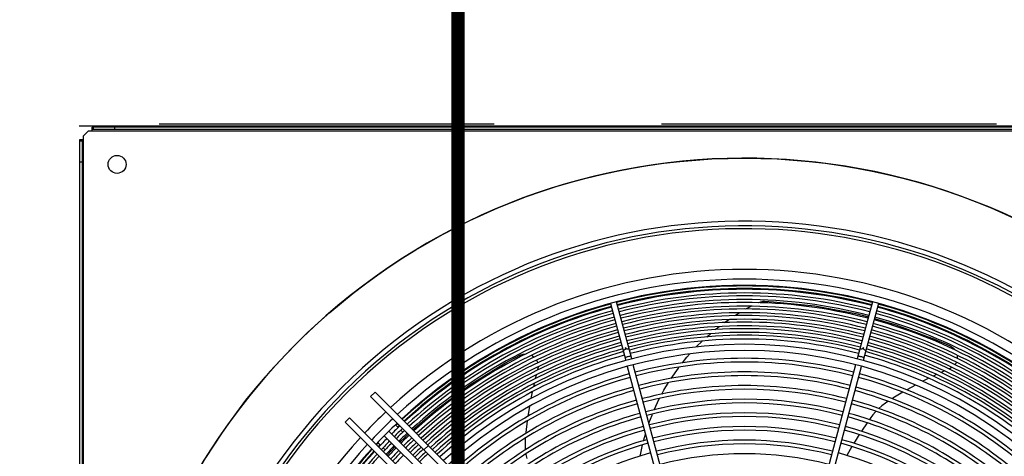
# Model space of a CAD drawing. Header units: centimetres. Extents: x -92429 to 178773, y 2337 to 428125.
# Tile 71 of 138: x 162314 to 162387, y 9316 to 9349. Entities that reach past the tile are written whole.
import ezdxf

# ---------------------------------------------------------------- set-up
doc = ezdxf.new("R2010")
doc.units = ezdxf.units.CM
doc.header["$LTSCALE"] = 50
doc.linetypes.add('DASHED', pattern=[0.75, 0.5, -0.25])
doc.layers.add('Dach_Ist$0$RYSUNKOWE_NIEDRUK', color=6, linetype='Continuous', plot=False)
doc.layers.add('WL_urządzenia', color=1, linetype='Continuous')

msp = doc.modelspace()

# ---------------------------------------------------------------- linework, layer by layer
at = {"layer": 'Dach_Ist$0$RYSUNKOWE_NIEDRUK', "color": 8, "const_width": 1, "elevation": 2170}
msp.add_lwpolyline([(162474.34, 8804.997), (162761.334, 8893.291), (162225.915, 8893.291), (162346.373, 8893.291), (162346.373, 8733.149), (162346.373, 13607.706), (162346.373, 13508.773), (162262.567, 13508.773), (162671.299, 13508.773), (162444.719, 13577.681)], dxfattribs=at)
at = {"layer": 'WL_urządzenia', "color": 1, "linetype": 'DASHED'}
msp.add_line((162424.066, 9340.95, 2170), (162318.249, 9340.95, 2170), dxfattribs=at)
at = {"layer": 'WL_urządzenia', "color": 1, "linetype": 'Continuous'}
for p, q in [((162318.11, 9340.811, 2170), (162417.391, 9340.811, 2170)), ((162318.434, 9340.069, 2170), (162318.805, 9340.44, 2170)), ((162318.805, 9340.44, 2170), (162319.083, 9340.44, 2170)), ((162319.083, 9340.44, 2170), (162319.083, 9340.718, 2170)), ((162416.418, 9340.718, 2170), (162319.083, 9340.718, 2170)), ((162319.176, 9340.533, 2170), (162319.083, 9340.533, 2170)), ((162319.083, 9340.44, 2170), (162416.418, 9340.44, 2170)), ((162319.176, 9340.533, 2170), (162319.176, 9340.718, 2170)), ((162416.325, 9340.533, 2170), (162319.176, 9340.533, 2170)), ((162320.752, 9340.718, 2170), (162320.752, 9340.533, 2170)), ((162318.156, 9242.456, 2170), (162318.156, 9339.791, 2170)), ((162318.156, 9339.791, 2170), (162318.434, 9339.791, 2170)), ((162318.156, 9339.699, 2170), (162318.341, 9339.699, 2170)), ((162318.341, 9339.791, 2170), (162318.341, 9339.699, 2170)), ((162318.341, 9339.699, 2170), (162318.341, 9242.549, 2170)), ((162318.434, 9339.791, 2170), (162318.434, 9340.069, 2170)), ((162318.434, 9242.456, 2170), (162318.434, 9339.791, 2170)), ((162318.156, 9338.123, 2170), (162318.341, 9338.123, 2170)), ((162359.337, 9323.418, 2170), (162358.198, 9327.671, 2170)), ((162368.795, 9327.61, 2170), (162368.823, 9327.623, 2170)), ((162368.823, 9327.623, 2170), (162368.969, 9327.677, 2170)), ((162368.969, 9327.677, 2170), (162369.15, 9327.708, 2170)), ((162369.15, 9327.708, 2170), (162369.253, 9327.709, 2170)), ((162369.253, 9327.709, 2170), (162369.925, 9327.676, 2170)), ((162369.925, 9327.676, 2170), (162373, 9327.362, 2170)), ((162377.303, 9327.671, 2170), (162376.164, 9323.418, 2170)), ((162357.75, 9327.551, 2170), (162358.889, 9323.298, 2170)), ((162367.022, 9326.636, 2170), (162367.375, 9326.854, 2170)), ((162367.861, 9327.134, 2170), (162368.253, 9327.343, 2170)), ((162373, 9327.362, 2170), (162376.056, 9326.786, 2170)), ((162377.751, 9327.551, 2170), (162376.611, 9323.298, 2170)), ((162366.262, 9326.121, 2170), (162366.582, 9326.346, 2170)), ((162376.056, 9326.786, 2170), (162377.003, 9326.552, 2170)), ((162377.451, 9326.432, 2170), (162379.049, 9325.953, 2170)), ((162365.571, 9325.593, 2170), (162365.742, 9325.729, 2170)), ((162365.742, 9325.729, 2170), (162365.863, 9325.823, 2170)), ((162379.049, 9325.953, 2170), (162381.931, 9324.883, 2170)), ((162364.159, 9324.302, 2170), (162364.607, 9324.747, 2170)), ((162364.94, 9325.055, 2170), (162365.207, 9325.289, 2170)), ((162381.931, 9324.883, 2170), (162383.093, 9324.371, 2170)), ((162383.093, 9324.371, 2170), (162383.162, 9324.336, 2170)), ((162383.162, 9324.336, 2170), (162383.313, 9324.228, 2170)), ((162383.313, 9324.228, 2170), (162383.437, 9324.097, 2170)), ((162383.437, 9324.097, 2170), (162383.454, 9324.074, 2170)), ((162349.878, 9323.082, 2170), (162350.997, 9323.683, 2170)), ((162350.997, 9323.683, 2170), (162351.067, 9323.715, 2170)), ((162351.067, 9323.715, 2170), (162351.245, 9323.769, 2170)), ((162351.245, 9323.769, 2170), (162351.425, 9323.786, 2170)), ((162351.425, 9323.786, 2170), (162351.453, 9323.785, 2170)), ((162351.86, 9323.675, 2170), (162351.939, 9323.628, 2170)), ((162351.939, 9323.628, 2170), (162352.056, 9323.534, 2170)), ((162352.231, 9323.31, 2170), (162352.278, 9323.212, 2170)), ((162352.278, 9323.212, 2170), (162352.313, 9323.113, 2170)), ((162363.123, 9323.12, 2170), (162363.455, 9323.524, 2170)), ((162363.455, 9323.524, 2170), (162363.675, 9323.779, 2170)), ((162383.618, 9323.687, 2170), (162383.629, 9323.595, 2170)), ((162383.629, 9323.595, 2170), (162383.628, 9323.445, 2170)), ((162347.261, 9321.471, 2170), (162349.878, 9323.082, 2170)), ((162352.317, 9322.62, 2170), (162352.302, 9322.562, 2170)), ((162352.331, 9322.679, 2170), (162352.317, 9322.62, 2170)), ((162352.347, 9322.821, 2170), (162352.331, 9322.679, 2170)), ((162359.009, 9322.85, 2170), (162362.896, 9308.344, 2170)), ((162363.344, 9308.464, 2170), (162359.457, 9322.97, 2170)), ((162362.283, 9321.953, 2170), (162362.821, 9322.725, 2170)), ((162362.821, 9322.725, 2170), (162362.878, 9322.802, 2170)), ((162376.044, 9322.97, 2170), (162372.157, 9308.464, 2170)), ((162372.604, 9308.344, 2170), (162376.491, 9322.85, 2170)), ((162382.671, 9322.504, 2170), (162382.42, 9322.392, 2170)), ((162382.676, 9322.506, 2170), (162382.671, 9322.504, 2170)), ((162383.068, 9322.676, 2170), (162383.013, 9322.653, 2170)), ((162383.123, 9322.702, 2170), (162383.068, 9322.676, 2170)), ((162383.245, 9322.776, 2170), (162383.123, 9322.702, 2170)), ((162383.511, 9323.072, 2170), (162383.454, 9322.984, 2170)), ((162383.559, 9323.169, 2170), (162383.511, 9323.072, 2170)), ((162352.208, 9322.201, 2170), (162352.143, 9321.934, 2170)), ((162352.21, 9322.206, 2170), (162352.208, 9322.201, 2170)), ((162381.511, 9321.962, 2170), (162381.051, 9321.731, 2170)), ((162382.089, 9322.239, 2170), (162381.837, 9322.12, 2170)), ((162344.762, 9319.625, 2170), (162347.261, 9321.471, 2170)), ((162352.059, 9321.579, 2170), (162351.998, 9321.308, 2170)), ((162361.589, 9320.781, 2170), (162361.745, 9321.066, 2170)), ((162361.745, 9321.066, 2170), (162362.08, 9321.633, 2170)), ((162380.522, 9321.453, 2170), (162379.872, 9321.094, 2170)), ((162339.859, 9320.588, 2170), (162340.187, 9320.916, 2170)), ((162363.825, 9296.622, 2170), (162339.859, 9320.588, 2170)), ((162340.187, 9320.916, 2170), (162364.216, 9296.887, 2170)), ((162351.921, 9320.954, 2170), (162351.82, 9320.448, 2170)), ((162361.27, 9320.154, 2170), (162361.422, 9320.462, 2170)), ((162378.467, 9320.246, 2170), (162378.452, 9320.237, 2170)), ((162378.817, 9320.467, 2170), (162378.763, 9320.433, 2170)), ((162379.565, 9320.917, 2170), (162378.817, 9320.467, 2170)), ((162342.997, 9318.106, 2170), (162344.762, 9319.625, 2170)), ((162351.713, 9319.86, 2170), (162351.596, 9319.127, 2170)), ((162361.023, 9319.612, 2170), (162361.27, 9320.154, 2170)), ((162378.003, 9319.91, 2170), (162377.774, 9319.708, 2170)), ((162378.266, 9320.111, 2170), (162378.003, 9319.91, 2170)), ((162378.452, 9320.237, 2170), (162378.266, 9320.111, 2170)), ((162337.959, 9318.687, 2170), (162338.286, 9319.015, 2170)), ((162338.286, 9319.015, 2170), (162362.252, 9295.049, 2170)), ((162351.547, 9318.777, 2170), (162351.441, 9317.909, 2170)), ((162360.627, 9318.606, 2170), (162360.852, 9319.201, 2170)), ((162360.852, 9319.201, 2170), (162360.889, 9319.294, 2170)), ((162377.183, 9319.033, 2170), (162377.07, 9318.873, 2170)), ((162377.327, 9319.222, 2170), (162377.183, 9319.033, 2170)), ((162377.531, 9319.461, 2170), (162377.327, 9319.222, 2170)), ((162377.557, 9319.489, 2170), (162377.531, 9319.461, 2170)), ((162361.987, 9294.659, 2170), (162337.959, 9318.687, 2170)), ((162341.703, 9318.482, 2170), (162341.91, 9318.276, 2170)), ((162342.106, 9318.079, 2170), (162342.257, 9317.928, 2170)), ((162376.903, 9318.635, 2170), (162376.473, 9317.997, 2170)), ((162340.876, 9317.671, 2170), (162343.99, 9314.557, 2170)), ((162341.204, 9317.998, 2170), (162344.317, 9314.885, 2170)), ((162342.023, 9317.179, 2170), (162342.426, 9317.571, 2170)), ((162342.426, 9317.571, 2170), (162342.657, 9317.79, 2170)), ((162351.398, 9317.48, 2170), (162351.382, 9317.256, 2170)), ((162351.399, 9317.498, 2170), (162351.398, 9317.48, 2170)), ((162351.441, 9317.909, 2170), (162351.434, 9317.846, 2170)), ((162360.226, 9317.297, 2170), (162360.364, 9317.796, 2170)), ((162376.316, 9317.755, 2170), (162376.004, 9317.26, 2170)), ((162340.599, 9316.965, 2170), (162340.392, 9317.171, 2170)), ((162340.946, 9316.617, 2170), (162340.795, 9316.768, 2170)), ((162341.084, 9316.217, 2170), (162341.695, 9316.851, 2170)), ((162343.835, 9316.613, 2170), (162344.162, 9316.94, 2170)), ((162351.382, 9317.256, 2170), (162351.379, 9316.925, 2170)), ((162351.379, 9316.925, 2170), (162351.397, 9316.621, 2170)), ((162359.989, 9316.234, 2170), (162360.148, 9316.985, 2170)), ((162375.763, 9316.861, 2170), (162375.382, 9316.203, 2170)), ((162376.004, 9317.26, 2170), (162375.911, 9317.106, 2170)), ((162351.435, 9316.315, 2170), (162351.442, 9316.277, 2170)), ((162351.442, 9316.277, 2170), (162351.504, 9315.969, 2170)), ((162359.975, 9316.159, 2170), (162359.989, 9316.234, 2170))]:
    msp.add_line(p, q, dxfattribs=at)
for points in [[(162359.144, 9324.141, -0.407676), (162358.871, 9324.262, -0.407676), (162358.696, 9324.021)], [(162376.805, 9324.021, -0.407676), (162376.63, 9324.262, -0.407676), (162376.357, 9324.141)], [(162359.282, 9323.623, -0.037253), (162359.056, 9323.571, -0.037253), (162358.835, 9323.503)], [(162376.666, 9323.503, -0.037253), (162376.445, 9323.571, -0.037253), (162376.219, 9323.623)]]:
    msp.add_lwpolyline(points, format="xyb", dxfattribs=at)
for centre, radius in [((162320.937, 9337.937, 2170), 0.672), ((162320.937, 9337.937, 2170), 0.672), ((162367.75, 9291.124, 2170), 47.277)]:
    msp.add_circle(centre, radius, dxfattribs=at)
for radius, start, end in [(47.277, 229.44157, 220.55843), (42.566, 227.99606, 222.00394), (42.222, 228.02047, 221.97953), (42.012, 228.03557, 221.96443), (38.964, 47.31794, 132.68206), (38.239, 47.36195, 132.63805), (37.775, 47.39095, 132.60905), (37.729, 75.35194, 104.64806), (37.544, 75.35368, 104.64632), (37.483, 75.35425, 104.64575), (37.205, 75.3569, 104.6431), (36.992, 75.35895, 104.64105), (36.714, 75.36167, 104.63833), (36.501, 75.36378, 104.63622), (37.729, 105.35194, 132.60611), (37.544, 105.35368, 132.59429), (37.483, 105.35425, 132.59039), (37.205, 105.3569, 132.57237), (36.223, 75.36657, 104.63343), (36.011, 75.36874, 104.63126), (35.732, 75.37161, 104.62839), (37.205, 47.42763, 74.6431), (37.483, 47.40961, 74.64575), (37.544, 47.40571, 74.64632), (37.729, 47.39389, 74.64806), (36.992, 105.35895, 132.5584), (36.714, 105.36167, 132.5399), (36.501, 105.36378, 132.52556), (35.52, 75.37383, 104.62617), (35.242, 75.37678, 104.62322), (35.029, 75.37907, 104.62093), (36.501, 47.47444, 74.63622), (36.714, 47.4601, 74.63833), (36.992, 47.4416, 74.64105), (36.223, 105.36657, 132.50655), (36.011, 105.36874, 132.49181), (35.732, 105.37161, 132.47228), (34.751, 75.3821, 104.6179), (34.538, 75.38445, 104.61555), (34.26, 75.38758, 104.61242), (35.732, 47.52772, 74.62839), (36.011, 47.50819, 74.63126), (36.223, 47.49345, 74.63343), (35.52, 105.37383, 132.45714), (35.242, 105.37678, 132.43706), (35.029, 105.37907, 132.42149), (34.048, 75.39, 104.61), (33.769, 75.39321, 104.60679), (35.029, 47.57851, 74.62093), (35.242, 47.56294, 74.62322), (35.52, 47.54286, 74.62617), (34.751, 105.3821, 132.40084), (34.538, 105.38445, 132.38482), (34.26, 105.38758, 132.36358), (34.048, 105.39, 132.3471), (33.372, 47.70664, 132.29336), (32.908, 47.74479, 132.25521), (34.048, 47.6529, 74.61), (34.26, 47.63642, 74.61242), (34.538, 47.61518, 74.61555), (34.751, 47.59916, 74.6179), (33.769, 105.39321, 132.32524), (32.329, 75.41073, 104.58927), (33.769, 47.67476, 74.60679), (32.051, 75.41429, 104.58571), (32.329, 105.41073, 132.20596), (32.051, 105.41429, 132.18169), (31.31, 75.4241, 104.5759), (31.032, 75.4279, 104.5721), (32.051, 47.81831, 74.58571), (32.329, 47.79404, 74.58927), (31.31, 105.4241, 132.11495), (31.032, 105.4279, 132.08907), (30.291, 75.43836, 104.56164), (30.013, 75.44243, 104.55757), (31.032, 47.91093, 74.5721), (31.31, 47.88505, 74.5759), (30.291, 105.43836, 132.01781), (29.272, 75.45362, 104.54638), (30.291, 47.98219, 74.56164), (30.013, 105.44243, 131.99015), (28.994, 75.45797, 104.54203), (30.013, 48.00985, 74.55757), (38.964, 133.36403, 136.63597), (38.239, 133.33298, 136.66702), (29.272, 105.45362, 131.91389), (28.994, 105.45798, 131.88426), (28.253, 75.46998, 104.53002), (27.975, 75.47466, 104.52534), (28.994, 48.11574, 74.54202), (29.272, 48.08611, 74.54638), (37.775, 133.31252, 136.68748), (37.483, 133.29935, 134.64575), (37.205, 133.28663, 134.6431), (37.729, 133.31044, 133.5921), (36.992, 133.27678, 134.64105), (37.544, 133.3021, 133.58515), (28.253, 105.46999, 131.80248), (27.975, 105.47466, 131.77065), (27.234, 75.48757, 104.51243), (26.956, 75.4926, 104.5074), (27.975, 48.22935, 74.52534), (28.253, 48.19752, 74.53001), (38.964, 137.31794, 221.72673), (37.483, 135.35425, 136.70065), (36.714, 133.26373, 134.63833), (36.501, 133.25361, 134.63622), (36.223, 133.24019, 134.63343), (36.011, 133.2298, 134.63126), (27.234, 105.48757, 131.68271), (26.215, 75.50652, 104.49348), (27.234, 48.31729, 74.51243), (38.239, 137.36195, 222.63805), (37.775, 137.39095, 222.60905), (37.729, 137.39389, 164.64806), (37.729, 136.4079, 136.68956), (37.544, 136.41485, 136.6979), (37.205, 135.3569, 136.71337), (36.992, 135.35895, 136.72322), (36.714, 135.36167, 136.73628), (36.501, 135.36378, 136.74639), (36.223, 135.36657, 136.75981), (35.732, 133.21602, 134.62839), (35.52, 133.20533, 134.62617), (35.242, 133.19117, 134.62322), (35.029, 133.18018, 134.62093), (26.956, 105.4926, 131.64844), (25.937, 75.51196, 104.48804), (26.956, 48.35156, 74.5074), (37.544, 137.40572, 164.64632), (37.483, 137.40961, 164.64575), (37.205, 137.42763, 164.6431), (36.992, 137.4416, 164.64105), (36.011, 135.36874, 136.7702), (35.732, 135.37161, 136.78398), (34.751, 133.16561, 134.6179), (34.538, 133.15431, 134.61555), (26.215, 105.50652, 131.55361), (25.196, 75.52701, 104.47299), (26.215, 48.44639, 74.49348)]:
    msp.add_arc((162367.75, 9291.124, 2170), radius, start, end, dxfattribs=at)

doc.saveas('drawing.dxf')
